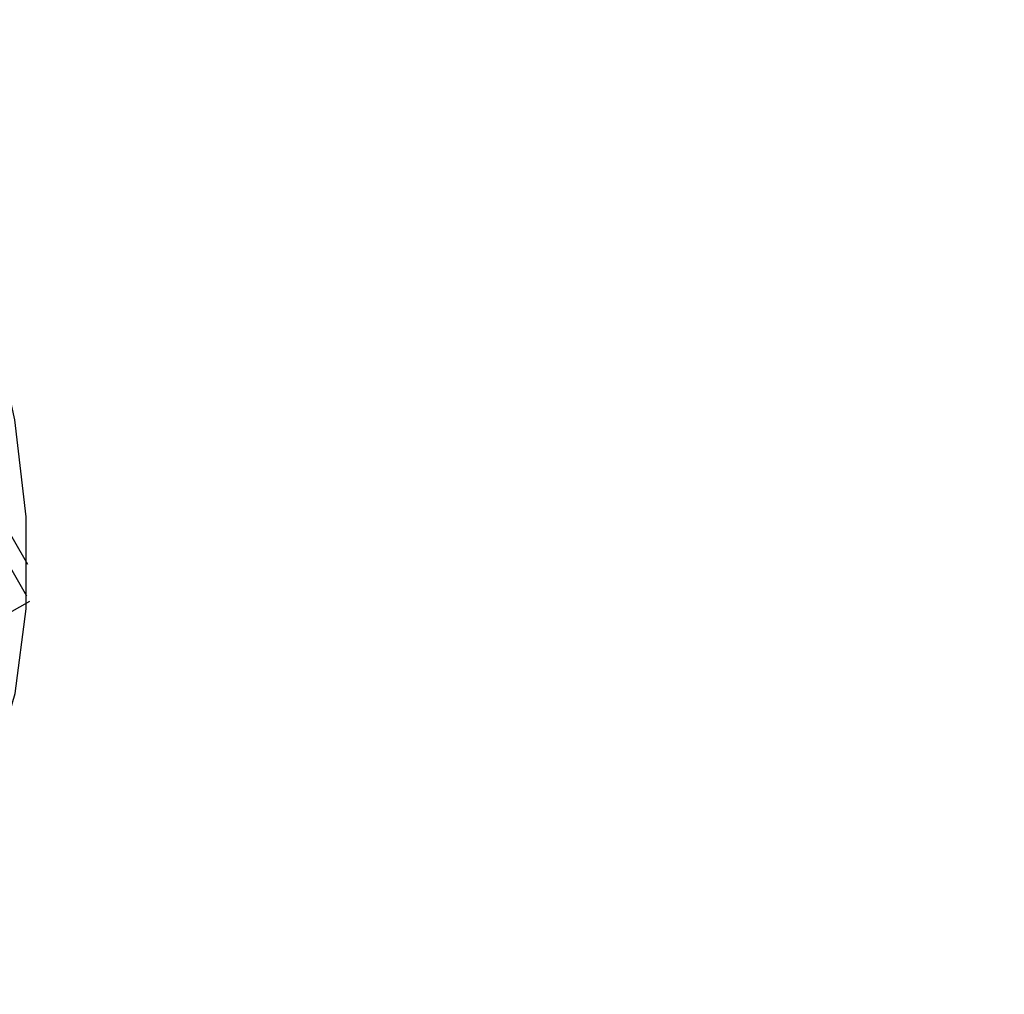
# Model space of a CAD drawing. Header units: millimetres. Extents: x -3.03 to 0.78, y -0.23 to 0.59.
# Tile 142 of 165: x 0.5376 to 0.5539, y 0.4034 to 0.4196. Entities that reach past the tile are written whole.
import ezdxf

# ---------------------------------------------------------------- set-up
doc = ezdxf.new("R2010")
doc.units = ezdxf.units.MM

msp = doc.modelspace()

# ---------------------------------------------------------------- linework, layer by layer
at = {"color": 9, "linetype": 'Continuous', "lineweight": 25}
for p, q in [((0.536552, 0.412567), (0.537702, 0.410576)), ((0.53769, 0.410044), (0.53634, 0.412382))]:
    msp.add_line(p, q, dxfattribs=at)
at = {"color": 7, "linetype": 'Continuous', "lineweight": 25}
msp.add_line((0.530972, 0.406171), (0.53774, 0.409957), dxfattribs=at)
at = {"color": 7, "linetype": 'Continuous', "lineweight": 25, "flags": 128}
msp.add_lwpolyline([(0.530006, 0.404414), (0.530498, 0.40424), (0.531747, 0.403953), (0.532933, 0.403908), (0.534032, 0.404106), (0.535019, 0.404544), (0.535875, 0.40521), (0.536583, 0.406093), (0.537126, 0.407174), (0.537494, 0.408429), (0.537679, 0.409833), (0.537677, 0.411357), (0.537489, 0.412969), (0.537118, 0.414635), (0.536572, 0.41632), (0.535862, 0.41799), (0.535003, 0.419609)], dxfattribs=at)
at = {"color": 7, "linetype": 'Continuous', "lineweight": 25}
msp.add_open_spline([(0.608053, 0.351526), (0.592321, 0.360355), (0.576619, 0.369203), (0.545582, 0.38712), (0.530248, 0.396188), (0.514947, 0.405275)], degree=3, knots=[0, 0, 0, 0, 0.5, 0.5, 1, 1, 1, 1], dxfattribs=at)

doc.saveas('drawing.dxf')
